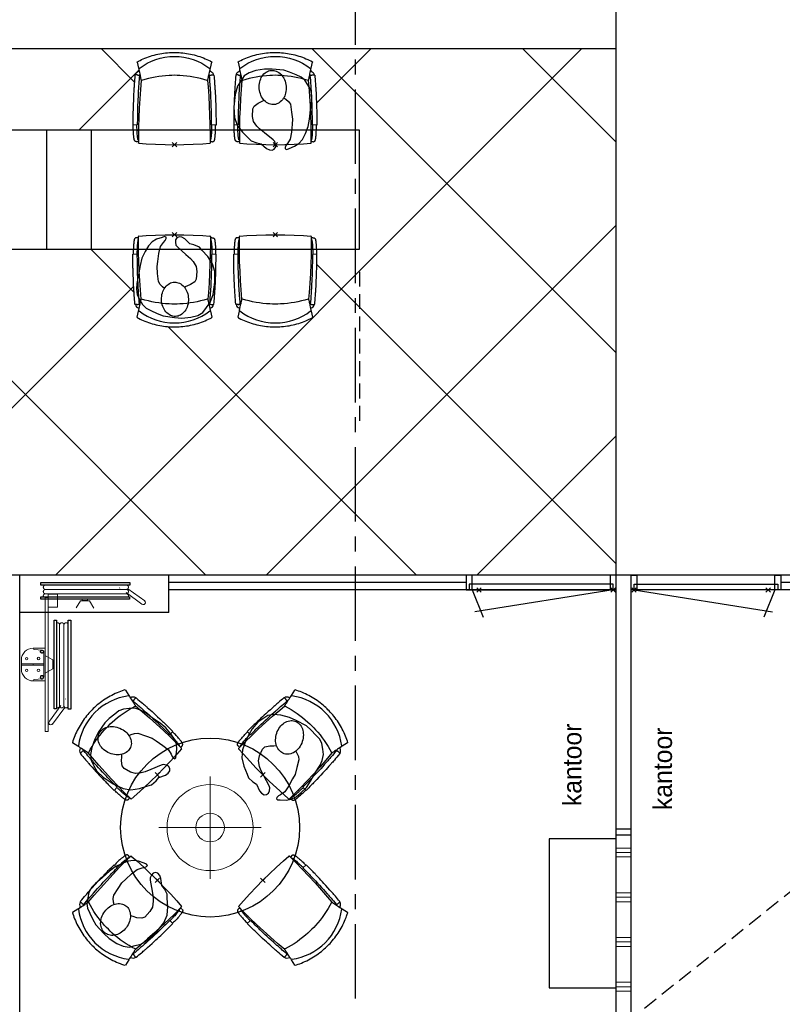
# Model space of a CAD drawing. Header units: millimetres. Extents: x -88840 to 85996, y -16279 to 104709.
# Tile 92 of 184: x 10589 to 15705, y 81906 to 88512. Entities that reach past the tile are written whole.
import ezdxf

# ---------------------------------------------------------------- set-up
doc = ezdxf.new("R2010")
doc.units = ezdxf.units.MM
doc.header["$LTSCALE"] = 400
doc.header["$PDMODE"] = 3
doc.header["$PDSIZE"] = 15
for name, pattern in [('CENTER', [2, 1.25, -0.25, 0.25, -0.25]), ('HIDDEN', [0.375, 0.25, -0.125]), ('STYLE_21', [0.138889, 0.069444, -0.069444])]:
    doc.linetypes.add(name, pattern=pattern)
for name, color, linetype in [('-ve', 2, 'HIDDEN'), ('co2-1-n-1-0-8_ip0', 7, 'Continuous'), ('hidekast', 8, 'HIDDEN'), ('inlay', 6, 'Continuous'), ('inr', 4, 'Continuous'), ('plat', 5, 'Continuous'), ('stramien', 1, 'CENTER'), ('symbol', 1, 'Continuous'), ('timmerwerk-ge', 150, 'Continuous'), ('verlichting', 2, 'Continuous')]:
    doc.layers.add(name, color=color, linetype=linetype)
for name, color, linetype, lineweight in [('Interieur-systeemwand glas', 140, 'STYLE_21', 15), ('mat-beton (ihwg)', 5, 'Continuous', 25), ('None', 7, 'Continuous', 9)]:
    doc.layers.add(name, color=color, linetype=linetype, lineweight=lineweight)
doc.styles.add('s100', font='stylu.ttf', dxfattribs={"height": 100})

# ---------------------------------------------------------------- blocks, each defined once
blk = doc.blocks.new('*U28')
at = {"layer": 'None', "color": 140, "linetype": 'Continuous', "lineweight": 15, "flags": 128}
blk.add_lwpolyline([(-21.4, 110), (58.6, 110), (58.6, 106.7, -0.391021), (52.6, 100.2), (-0.9, 95.9, 0.391021), (-12.4, 83.5), (-12.4, -83.5, 0.391021), (-0.9, -95.9), (52.6, -100.2, -0.391021), (58.6, -106.7), (58.6, -110), (-21.4, -110)], format="xyb", close=True, dxfattribs=at)
blk = doc.blocks.new('*U29')
at = {"layer": 'None', "color": 253, "linetype": 'Continuous', "lineweight": 5}
for p, q in [((96.625, -278), (96.625, 266)), ((125.704, -278), (125.704, 266)), ((50.42, -31.849), (50.42, 29))]:
    blk.add_line(p, q, dxfattribs=at)
at = {"layer": 'None', "color": 140, "linetype": 'Continuous', "lineweight": 15}
for p, q in [((50.42, 29), (1.453, 57.31)), ((0, -61), (50.42, -31.849))]:
    blk.add_line(p, q, dxfattribs=at)
at = {"layer": 'None', "color": 92, "linetype": 'Continuous', "lineweight": 25}
for points in [[(60.916, 296), (76.476, 296), (76.476, -300), (60.916, -300)], [(154.785, 296), (171.344, 296), (171.344, -302), (154.785, -302)]]:
    blk.add_lwpolyline(points, close=True, dxfattribs=at)
at = {"layer": 'None', "color": 253, "linetype": 'Continuous', "lineweight": 5}
blk.add_lwpolyline([(50.929, 18), (60.916, 18), (60.916, -18), (50.929, -18)], close=True, dxfattribs=at)
for points, knots in [([(96.866, 264), (96.866, 268.997), (93.792, 272.9335), (90.718, 276.87), (85.875, 278.0735), (81.032, 279.277), (76.476, 277.238)], [0, 0, 0, 0.333549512, 0.333549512, 0.666828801, 0.666828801, 1, 1, 1]), ([(125.825, 264), (125.825, 267.886), (123.8855, 271.2505), (121.946, 274.615), (118.586, 276.5575), (115.226, 278.5), (107.466, 278.5), (104.106, 276.5575), (100.746, 274.615), (98.806, 271.2505), (96.866, 267.886), (96.866, 264)], [0, 0, 0, 0.166769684, 0.166769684, 0.333423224, 0.333423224, 0.499994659, 0.666566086, 0.666566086, 0.833226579, 0.833226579, 1, 1, 1]), ([(154.785, 264), (154.785, 267.886), (152.845, 271.2505), (150.905, 274.615), (147.5455, 276.5575), (144.186, 278.5), (140.306, 278.5), (136.426, 278.5), (133.066, 276.5575), (129.706, 274.615), (127.7655, 271.2505), (125.825, 267.886), (125.825, 264)], [0, 0, 0, 0.166772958, 0.166772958, 0.333424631, 0.333424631, 0.499985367, 0.499985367, 0.666556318, 0.666556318, 0.833223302, 0.833223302, 1, 1, 1]), ([(76.477, -291.432), (81.039, -293.343), (85.8175, -292.072), (90.596, -290.801), (93.6105, -286.876), (96.625, -282.951), (96.625, -278)], [0, 0, 0, 0.333165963, 0.333165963, 0.666458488, 0.666458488, 1, 1, 1]), ([(96.625, -278), (96.625, -281.901), (98.573, -285.2795), (100.521, -288.658), (103.895, -290.609), (107.269, -292.56), (111.165, -292.56), (115.061, -292.56), (118.435, -290.609), (121.809, -288.658), (123.7565, -285.2795), (125.704, -281.901), (125.704, -278)], [0, 0, 0, 0.166754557, 0.166754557, 0.333426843, 0.333426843, 0.500005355, 0.500005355, 0.666583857, 0.666583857, 0.833249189, 0.833249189, 1, 1, 1]), ([(125.704, -278), (125.704, -281.901), (127.6525, -285.2795), (129.601, -288.658), (132.975, -290.609), (136.349, -292.56), (140.245, -292.56), (144.141, -292.56), (147.5145, -290.609), (150.888, -288.658), (152.836, -285.2795), (154.784, -281.901), (154.784, -278)], [0, 0, 0, 0.166757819, 0.166757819, 0.333436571, 0.333436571, 0.500014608, 0.500014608, 0.666582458, 0.666582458, 0.833245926, 0.833245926, 1, 1, 1])]:
    blk.add_open_spline(points, degree=2, knots=knots, dxfattribs=at)
blk = doc.blocks.new('BSH')
at = {"layer": 'None', "color": 140, "linetype": 'Continuous', "lineweight": 15}
for p, q in [((0, -61), (0, 111.155)), ((-159.8585, -36.7557), (-159.8585, 32.756)), ((-80, -6.8893), (-80, 2.8892))]:
    blk.add_line(p, q, dxfattribs=at)
at = {"layer": 'None', "color": 253, "linetype": 'Continuous', "lineweight": 5}
for p, q in [((135.277, -233.0824), (136.142, -233.8294)), ((27.7468, -383.0008), (105.0969, -276.5164)), ((130.6676, -289.4337), (48.7568, -402.0618))]:
    blk.add_line(p, q, dxfattribs=at)
at = {"layer": 'None', "color": 140, "linetype": 'Continuous', "lineweight": 15}
for points in [[(20, 469.75), (82, 469.75), (82, 382.75), (20, 382.75)], [(0, 448), (20, 448), (20, -452), (0, -452)], [(-160, 2.8892), (-9, 2.8892), (-9, -6.8893), (-160, -6.8893)]]:
    blk.add_lwpolyline(points, close=True, dxfattribs=at)
at = {"layer": 'None', "color": 8, "linetype": 'Continuous', "lineweight": 5}
for centre in [(-124, 37.275), (-44.5, 38.775), (-124, -41.275), (-45, -41.275)]:
    blk.add_circle(centre, 8.5, dxfattribs=at)
at = {"layer": 'None', "color": 140, "linetype": 'Continuous', "lineweight": 15}
for centre, start, end in [((-80, 28), 90, 180), ((-80, -32), 180, 270)]:
    blk.add_arc(centre, 80, start, end, dxfattribs=at)
at = {"layer": 'None', "color": 9, "linetype": 'Continuous', "lineweight": 5}
blk.add_arc((38.2528, -392.5302), 14.18399, 137.790600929, 325.770923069, dxfattribs=at)
at = {"layer": 'None', "color": 92, "linetype": 'Continuous', "lineweight": 25}
for points, knots in [([(-11.70075, 86.5025), (-12.2626, 89.0317), (-14.0137, 90.9408), (-15.7648, 92.8499), (-18.23575, 93.6275), (-20.7067, 94.4051), (-23.236, 93.84325), (-25.7653, 93.2814), (-27.67445, 91.53015), (-29.5836, 89.7789), (-30.36125, 87.3079), (-31.1389, 84.8369), (-30.57705, 82.3077), (-30.0152, 79.7785), (-28.26385, 77.8694), (-26.5125, 75.9603), (-24.0415, 75.1827), (-21.5705, 74.4051), (-19.0412, 74.96695), (-16.5119, 75.5288), (-14.60305, 77.28005), (-12.6942, 79.0313), (-11.91655, 81.5023), (-11.1389, 83.9733), (-11.70075, 86.5025)], [0, 0, 0, 0.0833344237, 0.0833344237, 0.1666618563, 0.1666618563, 0.2499968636, 0.2499968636, 0.3333348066, 0.3333348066, 0.4166657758, 0.4166657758, 0.5000000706, 0.5000000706, 0.583336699, 0.583336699, 0.666668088, 0.666668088, 0.7500039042, 0.7500039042, 0.8333377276, 0.8333377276, 0.9166657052, 0.9166657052, 1, 1, 1]), ([(-11.75695, -89.71225), (-12.375, -92.4944), (-14.3012, -94.5944), (-16.2274, -96.6944), (-18.94545, -97.54975), (-21.6635, -98.4051), (-24.4457, -97.78705), (-27.2279, -97.169), (-29.328, -95.24265), (-31.4281, -93.3163), (-32.2835, -90.5982), (-33.1389, -87.8801), (-32.52085, -85.09795), (-31.9028, -82.3158), (-29.97635, -80.2158), (-28.0499, -78.1158), (-25.3318, -77.26045), (-22.6137, -76.4051), (-19.83145, -77.02315), (-17.0492, -77.6412), (-14.94945, -79.56755), (-12.8497, -81.4939), (-11.9943, -84.212), (-11.1389, -86.9301), (-11.75695, -89.71225)], [0, 0, 0, 0.083334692, 0.083334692, 0.1666618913, 0.1666618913, 0.2499964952, 0.2499964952, 0.3333343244, 0.3333343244, 0.4166651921, 0.4166651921, 0.4999998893, 0.4999998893, 0.5833365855, 0.5833365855, 0.6666673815, 0.6666673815, 0.7500034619, 0.7500034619, 0.8333376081, 0.8333376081, 0.9166653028, 0.9166653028, 1, 1, 1])]:
    blk.add_open_spline(points, degree=2, knots=knots, dxfattribs=at)
at = {"layer": 'None', "color": 7}
blk.add_blockref('*U29', (0, 0), dxfattribs=at)
at = {"layer": 'None', "color": 140, "rotation": 180}
blk.add_blockref('*U28', (-21.4, -2), dxfattribs=at)
blk = doc.blocks.new('*U1321')
at = {"layer": 'None', "color": 253, "linetype": 'Continuous', "lineweight": 5}
for p, q in [((96.625, -278), (96.625, 266)), ((125.704, -278), (125.704, 266)), ((50.42, -31.849), (50.42, 29))]:
    blk.add_line(p, q, dxfattribs=at)
at = {"layer": 'None', "color": 140, "linetype": 'Continuous', "lineweight": 15}
for p, q in [((50.42, 29), (1.453, 57.31)), ((0, -61), (50.42, -31.849))]:
    blk.add_line(p, q, dxfattribs=at)
at = {"layer": 'None', "color": 92, "linetype": 'Continuous', "lineweight": 25}
for points in [[(60.916, 296), (76.476, 296), (76.476, -300), (60.916, -300)], [(154.785, 296), (171.344, 296), (171.344, -302), (154.785, -302)]]:
    blk.add_lwpolyline(points, close=True, dxfattribs=at)
at = {"layer": 'None', "color": 253, "linetype": 'Continuous', "lineweight": 5}
blk.add_lwpolyline([(50.929, 18), (60.916, 18), (60.916, -18), (50.929, -18)], close=True, dxfattribs=at)
for points, knots in [([(96.866, 264), (96.866, 268.997), (93.792, 272.9335), (90.718, 276.87), (85.875, 278.0735), (81.032, 279.277), (76.476, 277.238)], [0, 0, 0, 0.333549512, 0.333549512, 0.666828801, 0.666828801, 1, 1, 1]), ([(125.825, 264), (125.825, 267.886), (123.8855, 271.2505), (121.946, 274.615), (118.586, 276.5575), (115.226, 278.5), (107.466, 278.5), (104.106, 276.5575), (100.746, 274.615), (98.806, 271.2505), (96.866, 267.886), (96.866, 264)], [0, 0, 0, 0.166769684, 0.166769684, 0.333423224, 0.333423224, 0.499994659, 0.666566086, 0.666566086, 0.833226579, 0.833226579, 1, 1, 1]), ([(154.785, 264), (154.785, 267.886), (152.845, 271.2505), (150.905, 274.615), (147.5455, 276.5575), (144.186, 278.5), (140.306, 278.5), (136.426, 278.5), (133.066, 276.5575), (129.706, 274.615), (127.7655, 271.2505), (125.825, 267.886), (125.825, 264)], [0, 0, 0, 0.166772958, 0.166772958, 0.333424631, 0.333424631, 0.499985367, 0.499985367, 0.666556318, 0.666556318, 0.833223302, 0.833223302, 1, 1, 1]), ([(76.477, -291.432), (81.039, -293.343), (85.8175, -292.072), (90.596, -290.801), (93.6105, -286.876), (96.625, -282.951), (96.625, -278)], [0, 0, 0, 0.333165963, 0.333165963, 0.666458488, 0.666458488, 1, 1, 1]), ([(96.625, -278), (96.625, -281.901), (98.573, -285.2795), (100.521, -288.658), (103.895, -290.609), (107.269, -292.56), (111.165, -292.56), (115.061, -292.56), (118.435, -290.609), (121.809, -288.658), (123.7565, -285.2795), (125.704, -281.901), (125.704, -278)], [0, 0, 0, 0.166754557, 0.166754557, 0.333426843, 0.333426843, 0.500005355, 0.500005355, 0.666583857, 0.666583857, 0.833249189, 0.833249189, 1, 1, 1]), ([(125.704, -278), (125.704, -281.901), (127.6525, -285.2795), (129.601, -288.658), (132.975, -290.609), (136.349, -292.56), (140.245, -292.56), (144.141, -292.56), (147.5145, -290.609), (150.888, -288.658), (152.836, -285.2795), (154.784, -281.901), (154.784, -278)], [0, 0, 0, 0.166757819, 0.166757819, 0.333436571, 0.333436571, 0.500014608, 0.500014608, 0.666582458, 0.666582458, 0.833245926, 0.833245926, 1, 1, 1])]:
    blk.add_open_spline(points, degree=2, knots=knots, dxfattribs=at)
blk = doc.blocks.new('*X1322')
at = {"layer": 'None', "lineweight": 9}
for p, q in [((37800, 28000), (37800, 28100)), ((37830, 28000), (37830, 28100)), ((37860, 28000), (37860, 28100)), ((38100, 28000), (38100, 28100)), ((38130, 28000), (38130, 28100)), ((38160, 28000), (38160, 28100)), ((38400, 28000), (38400, 28100)), ((38430, 28000), (38430, 28100)), ((38460, 28000), (38460, 28100)), ((38700, 28000), (38700, 28100)), ((38730, 28000), (38730, 28100)), ((38760, 28000), (38760, 28100)), ((39000, 28000), (39000, 28100)), ((39030, 28000), (39030, 28100)), ((39060, 28000), (39060, 28100)), ((39300, 28000), (39300, 28100)), ((39330, 28000), (39330, 28100)), ((39360, 28000), (39360, 28100)), ((39600, 28000), (39600, 28100)), ((39630, 28000), (39630, 28100)), ((39660, 28000), (39660, 28100)), ((39900, 28000), (39900, 28100)), ((39930, 28000), (39930, 28100)), ((39960, 28000), (39960, 28100)), ((40200, 28000), (40200, 28100)), ((40230, 28000), (40230, 28100)), ((40260, 28000), (40260, 28100)), ((40500, 28000), (40500, 28100)), ((40530, 28000), (40530, 28100)), ((40560, 28000), (40560, 28100)), ((40800, 28000), (40800, 28100)), ((40830, 28000), (40830, 28100)), ((40860, 28000), (40860, 28100))]:
    blk.add_line(p, q, dxfattribs=at)
blk = doc.blocks.new('systeemwandstijl 900 hoh')
at = {"layer": 'Interieur-systeemwand glas', "color": 43, "linetype": 'Continuous', "lineweight": 9}
blk.add_lwpolyline([(0, 20), (100, 20), (100, -20), (0, -20)], close=True, dxfattribs=at)
at = {"layer": 'Interieur-systeemwand glas', "color": 43, "linetype": 'Continuous', "lineweight": 15}
for p in [(0, 900), (0, 0)]:
    blk.add_point(p, dxfattribs=at)
blk = doc.blocks.new('symb-ps03_b2')
blk.add_lwpolyline([(82.2, -333.7), (93.5, -323.3), (109.6, -304.5), (119.8, -284.7), (121.3, -230.8), (122.5, -183.8), (115.8, -150.4), (104.2, -98.4), (90.8, -52.2), (69, -24.8), (57.7, -13.2), (50.2, -0.9), (49.4, 8.5), (59.4, 13), (75.8, 8.9), (114.7, -1.3), (145.3, -16.6), (172.1, -41.1), (196.4, -77.8), (221.1, -122.2), (235.7, -169.2), (249.9, -232.3), (265.9, -290), (270.3, -324.8), (267.4, -365.4), (252.2, -399.3), (234.6, -432.8), (213.5, -457.5), (181.2, -475.4), (141, -499), (102.8, -516.9), (26.9, -533.5), (-23.3, -539.3), (-83.1, -537.5), (-129.9, -527.7), (-165.1, -510.7), (-191.8, -478.7), (-217.7, -447.5), (-240.8, -394), (-258.1, -313.4), (-261.7, -241.7), (-250.8, -189), (-222, -138.3), (-185.2, -93.4), (-169.5, -72.2), (-133.8, -53.9), (-107.1, -45.7), (-74.5, -10), (-56.5, 2.3), (-37.5, 6.7), (-23, 0.8), (-11.7, -12.6), (-10.5, -27.9), (-13.2, -49.2), (-22.6, -61.1), (-75.1, -114.5), (-104.5, -144.9), (-120.7, -165.7), (-138.4, -200.3), (-141.8, -234.1), (-134.6, -284.5), (-123.4, -302.1), (-94.4, -318.8), (-69, -327.2), (-51.7, -333)])
blk.add_lwpolyline([(-74.5, -413.3, 0.078796), (-66.1, -458.3, 0.088041), (-45.7, -493.9, 0.105312), (-14.5, -518.5, 0.121926), (19.1, -525.8, 0.121926), (52.3, -516.6, 0.105312), (82.1, -490.3, 0.088041), (100.3, -453.5, 0.078796), (106.2, -408.2, 0.078796), (97.7, -363.2, 0.088041), (77.4, -327.6, 0.105312), (46.2, -303, 0.121926), (12.5, -295.7, 0.121926), (-20.6, -304.9, 0.105312), (-50.4, -331.2, 0.088041), (-68.6, -368, 0.078796)], format="xyb", close=True)
blk = doc.blocks.new('co2-1-n-1-0-8_b2')
for p, q in [((-251.5, -20.3), (-255.8, -20.3)), ((251.5, -20.3), (255.8, -20.3)), ((-249.1, -132.2), (-279.1, -131.7)), ((-251.6, -131.7), (-251.6, -132.2)), ((251.6, -131.7), (251.6, -132.2)), ((-220.5, -431.4), (-220.7, -431.4)), ((220.7, -431.4), (220.5, -431.4)), ((-250, -554.2), (-241.1, -513.2)), ((-239.3, -492.8), (-236.8, -493.3)), ((-231.5, -468.8), (-234.2, -468.3)), ((234.4, -468), (231.4, -468.6)), ((236.7, -493), (239.1, -492.6)), ((241.1, -513.2), (250, -554.2))]:
    blk.add_line(p, q)
at = {"flags": 128}
for points in [[(-238.5, -9.5), (-189.8, -6), (-126.6, -2.7), (-63.3, -0.7), (0, 0)], [(0, 0), (63.3, -0.7), (126.6, -2.7), (189.8, -6), (238.5, -9.5)], [(-255.8, -20.3), (-257.1, -20.4), (-258.3, -20.7), (-259.5, -21.1), (-260.7, -21.6), (-261.9, -22.1), (-263, -22.8), (-264.1, -23.6), (-265.4, -24.8), (-266.8, -26.5), (-267.8, -28.1), (-268.4, -29.4), (-268.8, -30.4), (-269.5, -32.8), (-270, -34.9), (-270.5, -37.1), (-270.9, -39.4), (-271.3, -41.9), (-271.6, -44.3), (-272, -46.9), (-272.4, -49.7), (-272.7, -52.9), (-273.1, -56.4), (-273.5, -60.3), (-273.8, -64.4), (-274.2, -69.1), (-274.6, -74.7), (-275, -81.4), (-275.4, -89.2), (-275.8, -98.1), (-276, -105.6), (-276.2, -113.7), (-276.3, -122.4), (-276.4, -131.8)], [(-223.6, -431.8), (-228.8, -369.6), (-233.1, -307.4), (-236.5, -244.1), (-239, -180.9), (-240.5, -117.6), (-241, -54.2), (-240.8, -12)], [(240.8, -12), (240.9, -73.4), (240.1, -134.8), (238.4, -198.1), (235.7, -261.3), (232, -324.6), (227.4, -387.7), (223.6, -431.8)], [(255.8, -20.3), (257.1, -20.4), (258.3, -20.7), (259.5, -21.1), (260.7, -21.6), (261.9, -22.1), (263, -22.8), (264.1, -23.6), (265.4, -24.8), (266.8, -26.5), (267.8, -28.1), (268.4, -29.4), (268.8, -30.4), (269.5, -32.8), (270, -34.9), (270.5, -37.1), (270.9, -39.4), (271.3, -41.9), (271.6, -44.3), (272, -46.9), (272.4, -49.7), (272.7, -52.9), (273.1, -56.4), (273.5, -60.3), (273.8, -64.4), (274.2, -69.1), (274.6, -74.7), (275, -81.4), (275.4, -89.2), (275.8, -98.1), (276, -105.6), (276.2, -113.7), (276.3, -122.4), (276.4, -131.8)], [(-250, -468), (-253.3, -468.2), (-255.6, -468.2), (-257.8, -468.2), (-259.7, -468), (-261.4, -467.8), (-262.7, -467.5), (-264.9, -466.6), (-266.3, -450.4), (-267.4, -435.8), (-268.5, -422.4), (-269.3, -410.3), (-270, -401), (-270.6, -392.6), (-271.1, -385.1), (-271.5, -378.5), (-271.8, -372.8), (-272.1, -368), (-272.9, -354.6), (-273.7, -340.4), (-274.5, -325.4), (-275.2, -310.1), (-275.8, -294.9), (-276.6, -274.8), (-277.3, -254.8), (-277.8, -234.9), (-278, -228.3), (-278.2, -221.8), (-278.3, -215.3), (-278.4, -208.9), (-278.5, -202.3), (-278.7, -195.2), (-278.8, -187.2), (-278.9, -178.1), (-279, -168.1), (-279.1, -157), (-279.1, -144.8), (-279.1, -131.7)], [(-240.5, -95.2), (-241.5, -95.2), (-243, -95.2), (-244.8, -95.2), (-246.8, -95.2), (-248.9, -95.3), (-251, -95.3)], [(240.7, -95.2), (241.5, -95.2), (243, -95.2), (244.8, -95.2), (246.8, -95.2), (248.9, -95.3), (250.8, -95.3)], [(250, -468), (253.3, -468.2), (255.6, -468.2), (257.8, -468.2), (259.7, -468), (261.4, -467.8), (262.7, -467.5), (263.7, -467.1), (265, -466.1), (266, -453.4), (267, -441.6), (267.8, -430.7), (268.6, -420.8), (269.2, -412), (269.8, -404.1), (270.3, -397.1), (270.7, -390.6), (271.1, -384.3), (271.5, -377.9), (271.9, -371.5), (272.3, -365), (273.4, -345.2), (274.5, -325.3), (275.4, -305.3), (276, -290.1), (276.6, -274.8), (277.1, -259.7), (277.6, -245.3), (277.9, -231.9), (278, -226.9), (278.2, -221.2), (278.3, -214.5), (278.5, -206.9), (278.6, -198.4), (278.7, -188.9), (278.9, -176.5), (279, -162.9), (279.1, -148), (279.1, -131.7), (249.1, -132.2)], [(-250, -468), (-248.5, -467.9), (-246.1, -467.6), (-243.8, -467.2), (-241.7, -466.8), (-239.8, -466.3), (-238.2, -465.8), (-237, -465.2), (-235, -464), (-236.3, -448.9), (-237.4, -435.5), (-238.3, -423.4), (-239.1, -412.6), (-239.8, -403.2), (-240.3, -395.1), (-240.8, -388.6), (-241.2, -382.4), (-241.6, -376), (-242, -369.6), (-242.4, -363.2), (-243.5, -343.6), (-244.5, -323.8), (-245.4, -304), (-246.2, -285.1), (-246.9, -266.1), (-247.5, -247.9), (-247.9, -231.1), (-248, -226.2), (-248.2, -220.5), (-248.3, -213.9), (-248.5, -206.4), (-248.6, -197.9), (-248.8, -188.5), (-248.9, -176.2), (-249, -162.7), (-249.1, -147.9), (-249.1, -132.2)], [(249.1, -132.2), (249.1, -146.9), (249, -160.6), (248.9, -172.9), (248.8, -183.9), (248.7, -193.5), (248.5, -201.8), (248.4, -208.3), (248.3, -214.7), (248.2, -221.1), (248, -227.6), (247.9, -234.1), (247.3, -253.9), (246.6, -273.8), (245.9, -293.6), (245, -312.5), (244.1, -331.4), (243.2, -349.5), (242.2, -366.2), (241.9, -371), (241.5, -376.6), (241.1, -383.1), (240.6, -390.6), (240.1, -398.9), (239.4, -408.1), (238.5, -420.2), (237.5, -433.4), (236.4, -447.9), (235, -464), (237, -465.2), (238.2, -465.8), (239.8, -466.3), (241.7, -466.8), (243.8, -467.2), (246.1, -467.6), (248.5, -467.9), (250, -468)], [(-241.1, -513.2), (-239, -503.7), (-237.1, -494.8), (-234.9, -484.6), (-232.9, -475.3), (-231.1, -466.9), (-229.4, -459.3), (-228, -452.7), (-226.8, -447), (-225.7, -442.2), (-224.9, -438.4)], [(-224.9, -438.4), (-224.4, -436.2), (-224.1, -434.5), (-223.8, -433.2), (-223.6, -432.5)], [(-223.7, -432.8), (-223.7, -432.8), (-223.6, -432.5)], [(-223.6, -431.7), (-223.6, -431.7), (-223.6, -431.8)], [(0, -465.5), (-18.1, -465.2), (-36.1, -464.6), (-59.3, -463.1), (-82.5, -460.9), (-105.6, -457.9), (-128.5, -454.2), (-151.9, -449.7), (-175, -444.4), (-197.9, -438.3), (-220.5, -431.4)], [(220.5, -431.4), (198.1, -438.3), (175.3, -444.3), (152.1, -449.7), (128.5, -454.2), (105.7, -457.9), (82.8, -460.8), (59.5, -463.1), (36.1, -464.6), (18.1, -465.2), (0, -465.5)], [(223.6, -431.8), (223.6, -431.7), (223.6, -431.7)], [(223.6, -432.5), (223.6, -432.5), (223.7, -432.8)], [(223.6, -432.5), (223.7, -432.8), (224, -434), (224.4, -435.9), (224.9, -438.4)], [(224.9, -438.4), (225.7, -442.2), (226.8, -447), (228, -452.7), (229.4, -459.3), (231.1, -466.8), (232.9, -475.2), (234.9, -484.6), (237.1, -494.8), (239, -503.7), (241.1, -513.2)], [(-248.6, -556.9), (-241.7, -560.6), (-230.9, -566), (-220.5, -570.8), (-209.7, -575.6), (-197.7, -580.6), (-185.6, -585.3), (-173.3, -589.7), (-161, -593.7), (-148.6, -597.5), (-136.1, -601), (-123.5, -604.2), (-110.8, -607), (-98.1, -609.6), (-85.4, -611.8), (-72.6, -613.8), (-59.7, -615.4), (-46.8, -616.7), (-33.9, -617.7), (-22.6, -618.2), (-10.7, -618.6), (0, -618.7)], [(0, -618.7), (7.7, -618.6), (19.8, -618.3), (31.2, -617.8), (42.9, -617), (55.8, -615.8), (68.7, -614.3), (81.5, -612.4), (94.3, -610.3), (107, -607.8), (119.7, -605.1), (132.3, -602), (144.8, -598.6), (157.2, -594.9), (169.5, -590.9), (181.8, -586.7), (194, -582.1), (206, -577.2), (217.9, -572), (228.2, -567.2), (238.9, -562), (248.7, -556.9)]]:
    blk.add_lwpolyline(points, dxfattribs=at)
for centre, radius, start, end in [((-251.5, -32.8), 12.5, 31.88123, 90), ((-251.5, -32.8), 12.5, 293.14629, 327.65776), ((-238.3, -12), 2.5, 94.56646, 179.48074), ((238.3, -12), 2.5, 0.51926, 85.43354), ((251.5, -32.8), 12.5, 90, 148.11877), ((251.5, -32.8), 12.5, 212.34224, 246.85371), ((-226.1, -432), 2.5, 341.68171, 5.2297), ((-226.1, -431.9), 2.5, 347.79098, 5.22757), ((226.1, -431.9), 2.5, 174.77243, 192.20902), ((226.1, -432), 2.5, 174.778, 187.14446), ((226.1, -432), 2.5, 187.15482, 198.3185), ((-233.6, -464.5), 28.8, 186.1005, 258.54259), ((-166.7, -477.3), 75, 191.73142, 197.31644), ((-233.7, -464.5), 3.77, 192.88655, 261.7566), ((0.2, -200.9), 391.2, 232.63547, 269.9709), ((-0.2, -200.9), 391.2, 270.03074, 307.36288), ((234, -464.6), 3.4, 276.6537, 346.92859), ((166.7, -477.3), 75, 342.67468, 348.45132), ((234, -464.6), 28.4, 280.35782, 354.00571), ((-247.5, -554.8), 2.5, 167.79098, 242.16084), ((247.5, -554.8), 2.5, 297.83916, 12.20902)]:
    blk.add_arc(centre, radius, start, end)
for points in [[(-243.3, -32.8), (-243.7, -32.8), (-244.1, -33.5), (-245, -36.2), (-245.5, -38.1), (-246.4, -43.2), (-246.9, -46.3), (-247.8, -53.6), (-248.3, -57.8), (-249.1, -67), (-249.5, -72), (-250.2, -82.7), (-250.6, -88.4), (-251.1, -100.3), (-251.3, -106.4), (-251.5, -118.9), (-251.6, -125.3), (-251.6, -131.7)], [(243.3, -32.8), (243.7, -32.8), (244.1, -33.5), (245, -36.2), (245.5, -38.1), (246.4, -43.2), (246.9, -46.3), (247.8, -53.6), (248.3, -57.8), (249.1, -67), (249.5, -72), (250.2, -82.7), (250.6, -88.4), (251.1, -100.3), (251.3, -106.4), (251.5, -118.9), (251.6, -125.3), (251.6, -131.7)]]:
    blk.add_open_spline(points, degree=3, knots=[0, 0, 0, 0, 0.125, 0.125, 0.25, 0.25, 0.375, 0.375, 0.5, 0.5, 0.625, 0.625, 0.75, 0.75, 0.875, 0.875, 0.9994014, 0.9994014, 0.9994014, 0.9994014])
at = {"layer": 'co2-1-n-1-0-8_ip0'}
blk.add_point((0, 0), dxfattribs=at)
blk = doc.blocks.new('lamp02')
at = {"layer": 'verlichting', "lineweight": 0}
for q in [(0, 555.36), (555.36, 0), (0, -555.36), (-555.36, 0)]:
    blk.add_line((0, 0), q, dxfattribs=at)
for radius in [468, 156]:
    blk.add_circle((0, 0), radius, dxfattribs=at)

msp = doc.modelspace()

# ---------------------------------------------------------------- linework, layer by layer
at = {"layer": '-ve'}
msp.add_line((9393.71228, 77566.68136), (32496.68479, 96062.45916), dxfattribs=at)
at = {"layer": 'hidekast'}
msp.add_line((12867.955, 86820.90538), (12867.955, 85787.92648), dxfattribs=at)
at = {"layer": 'inlay'}
for p, q in [((14590.28039, 84785.27406), (14590.28039, 88780.04674)), ((14590.28039, 88315.08738), (7490.2844, 88315.08738)), ((14358.0852, 88315.08738), (10828.27189, 84785.27406)), ((11136.40776, 88315.08738), (11358.32175, 88093.17339)), ((12550.62132, 88315.08738), (14590.28039, 86275.42831)), ((12943.87164, 88315.08738), (12579.89725, 87951.11299)), ((12943.87164, 88315.08738), (12579.89725, 87951.11299)), ((13964.83489, 88315.08738), (14590.28039, 87689.64187)), ((14590.28039, 84785.27406), (14590.28039, 88315.08738)), ((11388.4647, 88173.894), (10985.47608, 87770.90538)), ((14590.28039, 87133.069), (12242.48545, 84785.27406)), ((11066.37619, 86970.90538), (11356.04942, 86681.23216)), ((12582.00359, 86869.49155), (14590.28039, 84861.21475)), ((11353.45625, 86724.67198), (9370.45164, 84741.66738)), ((9945.33059, 86677.73743), (11837.79395, 84785.27406)), ((11585.3427, 86451.93887), (13252.00751, 84785.27406)), ((14590.28039, 85718.85544), (13656.69902, 84785.27406))]:
    msp.add_line(p, q, dxfattribs=at)
at = {"layer": 'inr'}
msp.add_circle((11866.07545, 83091.37169), 600, dxfattribs=at)
at = {"layer": 'Interieur-systeemwand glas', "lineweight": 15}
msp.add_line((10590.04312, 83585.04674), (10590.04312, 83485.04674), dxfattribs=at)
at = {"layer": 'mat-beton (ihwg)', "lineweight": 25}
for p, q in [((10589.93754, 84785.26497), (10339.93754, 84785.26497)), ((10589.93754, 79785.07828), (10589.93754, 84785.26497))]:
    msp.add_line(p, q, dxfattribs=at)
at = {"layer": 'None', "color": 253, "linetype": 'Continuous', "lineweight": 5}
for p, q in [((11258.73195, 84698.51601), (11259.47895, 84699.38101)), ((11315.08325, 84693.90661), (11427.71135, 84611.99581)), ((11408.65035, 84590.98581), (11302.16595, 84668.33591))]:
    msp.add_line(p, q, dxfattribs=at)
at = {"layer": 'None', "color": 9, "linetype": 'Continuous', "lineweight": 5}
msp.add_arc((11418.17975, 84601.49181), 14.18399, 227.79060093, 55.770923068, dxfattribs=at)
at = {"layer": 'plat'}
for p, q in [((18290.17883, 84785.27406), (10589.93754, 84785.27406)), ((11589.95573, 84535.27406), (11589.93754, 84785.34682)), ((13624.28039, 84785.27406), (13584.28039, 84785.27406)), ((13584.28039, 84785.27406), (13584.28039, 84685.27406)), ((13624.28039, 84685.27406), (13624.28039, 84785.27406)), ((14590.28039, 84785.27406), (14550.28039, 84785.27406)), ((14550.28039, 84785.27406), (14550.28039, 84685.27406)), ((14590.28448, 83040.05092), (14590.28039, 84785.27406)), ((14590.28039, 84685.27406), (14590.28039, 84785.27406)), ((14690.28439, 83080.05103), (14690.28039, 84785.27406)), ((14690.28039, 84685.27406), (14690.28039, 84785.27406)), ((14690.28039, 84785.27406), (14730.28039, 84785.27406)), ((14730.28039, 84785.27406), (14730.28039, 84685.27406)), ((15656.28039, 84685.27406), (15656.28039, 84785.27406)), ((15656.28039, 84785.27406), (15696.28039, 84785.27406)), ((15696.28039, 84785.27406), (15696.28039, 84685.27406)), ((13584.28039, 84735.27406), (11589.94118, 84735.27406)), ((14570.28039, 84725.27406), (13604.28039, 84725.27406)), ((13604.28039, 84725.27406), (13604.28039, 84685.27406)), ((14570.28039, 84685.27406), (14570.28039, 84725.27406)), ((14710.28039, 84685.27406), (14710.28039, 84725.27406)), ((14710.28039, 84725.27406), (15676.28039, 84725.27406)), ((15676.28039, 84725.27406), (15676.28039, 84685.27406)), ((18190.28341, 84735.27406), (15696.28039, 84735.27406)), ((14590.17882, 84685.27406), (11589.94482, 84685.27406)), ((13584.28039, 84685.27406), (13624.28039, 84685.27406)), ((13604.28039, 84685.27406), (14570.28039, 84685.27406)), ((13624.28044, 84685.27403), (13698.36577, 84503.82247)), ((14570.28044, 84685.27403), (13641.49411, 84537.96504)), ((14550.28039, 84685.27406), (14590.28039, 84685.27406)), ((18290.17905, 84685.27406), (14690.17882, 84685.27406)), ((14730.28039, 84685.27406), (14690.28039, 84685.27406)), ((14710.28034, 84685.27403), (15639.06666, 84537.96504)), ((15676.28039, 84685.27406), (14710.28039, 84685.27406)), ((15656.28034, 84685.27403), (15582.19501, 84503.82247)), ((15696.28039, 84685.27406), (15656.28039, 84685.27406)), ((11589.95573, 84535.27406), (10589.93754, 84535.27406)), ((14590.28389, 79785.09156), (14590.28439, 83040.05092)), ((14690.28439, 83080.05103), (14590.28439, 83080.0508)), ((14690.28439, 83040.05091), (14590.28439, 83040.05092)), ((14690.28389, 79785.09154), (14690.28439, 83040.05091)), ((14690.28439, 83040.05091), (14690.28439, 83080.05103))]:
    msp.add_line(p, q, dxfattribs=at)
at = {"layer": 'stramien'}
msp.add_line((12840.2844, 96843.94674), (12840.2844, 78135.97674), dxfattribs=at)
at = {"layer": 'timmerwerk-ge'}
for p, q in [((10767.955, 87770.90538), (10767.955, 86970.90538)), ((11067.955, 87770.90538), (11067.955, 86970.90538))]:
    msp.add_line(p, q, dxfattribs=at)
for points in [[(12867.955, 87770.90538), (9217.955, 87770.90538), (9217.955, 86970.90538), (12867.955, 86970.90538)], [(14590.28424, 82015.09713), (14590.28424, 83015.09713), (14140.28424, 83015.09713), (14140.28424, 82015.09713)]]:
    msp.add_lwpolyline(points, close=True, dxfattribs=at)

# ---------------------------------------------------------------- block references
at = {"layer": 'inr', "xscale": -1, "rotation": 180}
for p in [(11626.93174, 87672.8052), (12303.41634, 87672.8052)]:
    msp.add_blockref('co2-1-n-1-0-8_b2', p, dxfattribs=at)
at = {"layer": 'inr'}
for p in [(11626.93174, 87069.00556), (12303.41634, 87069.00556)]:
    msp.add_blockref('co2-1-n-1-0-8_b2', p, dxfattribs=at)
for p, rotation in [((11512.52206, 83444.92508), 225), ((12219.62884, 83444.92508), 135), ((11512.52206, 82737.8183), 314.9999999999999), ((12219.62884, 82737.8183), 44.99999999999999)]:
    msp.add_blockref('co2-1-n-1-0-8_b2', p, dxfattribs=dict(at, rotation=rotation))
at = {"layer": 'None', "color": 7, "rotation": 90}
msp.add_blockref('*U1321', (11025.64955, 84563.23901), dxfattribs=at)
at = {"layer": 'None', "color": 7}
msp.add_blockref('BSH', (10759.81235, 84187.27256), dxfattribs=at)
msp.add_blockref('BSH', (10759.81235, 84187.27256), dxfattribs=at)
at = {"layer": 'plat', "rotation": 90}
for name, p in [('systeemwandstijl 900 hoh', (14570.2799, 84685.27415)), ('*X1322', (42690.2834, 42093.99155))]:
    msp.add_blockref(name, p, dxfattribs=at)
at = {"layer": 'plat', "xscale": -1, "rotation": 270}
msp.add_blockref('systeemwandstijl 900 hoh', (14710.28088, 84685.27415), dxfattribs=at)
at = {"layer": 'symbol', "linetype": 'Continuous', "lineweight": 0, "xscale": -1}
for p, rotation in [((12319.68753, 87647.16415), 186.8849104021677), ((11621.06143, 87046.63375), 3.534914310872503), ((11602.7976, 83509.80354), 248.6076864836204), ((12266.11341, 83307.22137), 163.3740822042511), ((11480.96647, 82801.53265), 324.8924233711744)]:
    msp.add_blockref('symb-ps03_b2', p, dxfattribs=dict(at, rotation=rotation))
at = {"layer": 'verlichting', "lineweight": 0, "xscale": -0.6175345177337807, "yscale": 0.6175345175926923, "zscale": 0.6175345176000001, "rotation": 180.000189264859}
msp.add_blockref('lamp02', (11866.07545, 83091.37169), dxfattribs=at)

# ---------------------------------------------------------------- texts
at = {"layer": 'plat', "style": 's100'}
for p in [(14357.90188, 83235.20603), (14965.09809, 83208.60574)]:
    msp.add_text('kantoor', height=124.21728, rotation=90, dxfattribs=at).set_placement(p)

doc.saveas('drawing.dxf')
